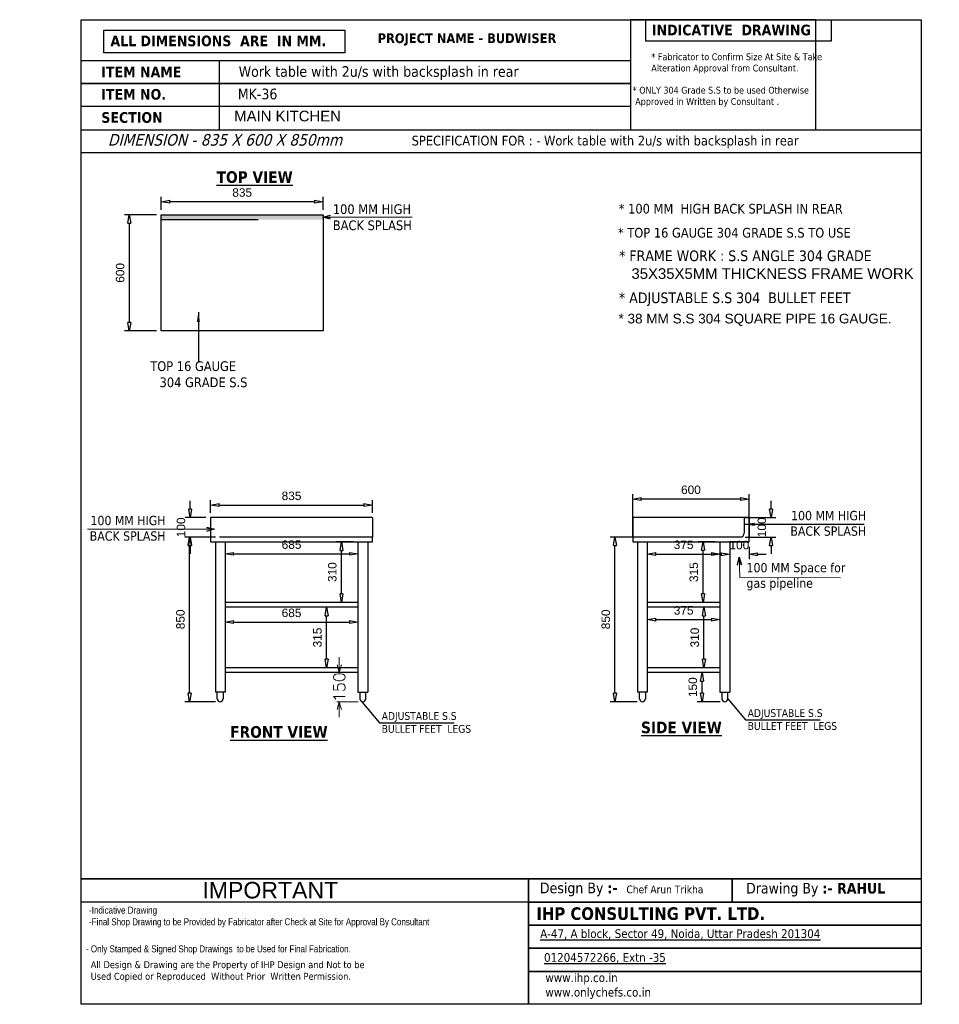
# Model space of a CAD drawing. Header units: millimetres. Extents: x 19005 to 129500, y -3989 to 12792.
# Tile 7 of 20: x 50779 to 55524, y 233 to 5315. Entities that reach past the tile are written whole.
import ezdxf

# ---------------------------------------------------------------- set-up
doc = ezdxf.new("R2010")
doc.units = ezdxf.units.MM
doc.styles.add('ro', font='romans.shx')
doc.styles.get("Standard").update_dxf_attribs({"font": 'arial.ttf'})
doc.styles.add('style1', font='txt.shx')
doc.dimstyles.new('DMI (AB)', dxfattribs={"dimtxt": 60, "dimasz": 40, "dimexe": 12, "dimexo": 25, "dimgap": 1, "dimtad": 0, "dimdec": 0, "dimtxsty": 'ro', "dimblk": 'OPEN30', "dimcen": 1, "dimadec": 0, "dimazin": 0, "dimtfac": 1, "dimtdec": 0, "dimtmove": 0, "dimatfit": 3, "dimldrblk": 'OPEN30', "dimfxl": 1, "dimlwd": 15, "dimlwe": 15, "dimarcsym": 0})
doc.dimstyles.new('ISO-25', dxfattribs={"dimtxt": 2.5, "dimasz": 2.5, "dimexe": 1.25, "dimexo": 0.625, "dimtad": 1, "dimtxsty": 'Standard', "dimcen": 2.5, "dimadec": 0, "dimazin": 0, "dimtfac": 1, "dimtmove": 0, "dimatfit": 3, "dimfxl": 1, "dimarcsym": 0})
doc.dimstyles.new('LBF 50', dxfattribs={"dimscale": 25, "dimtxt": 1.75, "dimasz": 1.75, "dimexe": 1, "dimexo": 1, "dimgap": 1, "dimtad": 1, "dimdec": 0, "dimrnd": 5, "dimzin": 12, "dimdsep": 46, "dimtxsty": 'Standard', "dimblk": 'CLOSEDBLANK', "dimcen": 0, "dimclrd": 256, "dimclre": 256, "dimclrt": 256, "dimadec": 0, "dimazin": 3, "dimtfac": 1, "dimtdec": 0, "dimtofl": 0, "dimtmove": 0, "dimatfit": 3, "dimldrblk": 'CLOSEDBLANK', "dimfxl": 0.18, "dimtolj": 1, "dimtzin": 0, "dimlwd": -1, "dimlwe": -1, "dimarcsym": 0})
doc.dimstyles.get("Standard").update_dxf_attribs({"dimscale": 1.002, "dimtxt": 50.18, "dimasz": 35.18, "dimexe": 0.18, "dimexo": 0.0625, "dimgap": 0.09, "dimtad": 0, "dimtih": 1, "dimtoh": 1, "dimdec": 0, "dimzin": 0, "dimdsep": 46, "dimtxsty": 'Standard', "dimcen": 0.09, "dimclrd": 256, "dimclrt": 7, "dimadec": 0, "dimazin": 0, "dimtfac": 1, "dimtdec": 0, "dimtofl": 0, "dimtmove": 0, "dimatfit": 3, "dimfxl": 1, "dimtfillclr": 256, "dimtolj": 1, "dimtzin": 0, "dimarcsym": 0})

# ---------------------------------------------------------------- blocks, each defined once
blk = doc.blocks.new('_Open30')
at = {"color": 0, "linetype": 'ByBlock', "lineweight": -2}
for p, q in [((-1, 0.27), (0, 0)), ((0, 0), (-1, -0.27)), ((0, 0), (-1, 0))]:
    blk.add_line(p, q, dxfattribs=at)
blk = doc.blocks.new('_ClosedBlank')
at = {"color": 0, "linetype": 'ByBlock', "lineweight": -2}
for p, q in [((-1, 0.17), (0, 0)), ((-1, 0.17), (-1, -0.17)), ((0, 0), (-1, -0.17))]:
    blk.add_line(p, q, dxfattribs=at)
blk = doc.blocks.new('*D11')
at = {"transparency": 16777216}
for p, q in [((51509.8, 4333), (51509.8, 4400.1)), ((52301, 4375.1), (51553.5, 4375.1)), ((52344.8, 4333), (52344.8, 4400.1))]:
    blk.add_line(p, q, dxfattribs=at)
at = {"layer": 'Defpoints', "color": 0, "transparency": 16777216}
for p in [(51509.8, 4375.1), (51509.8, 4308), (52344.8, 4308)]:
    blk.add_point(p, dxfattribs=at)
at = {"transparency": 16777216, "xscale": 43.75, "yscale": 43.75, "zscale": 43.75, "rotation": 180}
blk.add_blockref('_ClosedBlank', (51509.8, 4375.1), dxfattribs=at)
at = {"transparency": 16777216, "xscale": 43.75, "yscale": 43.75, "zscale": 43.75}
blk.add_blockref('_ClosedBlank', (52344.8, 4375.1), dxfattribs=at)
at = {"transparency": 16777216, "insert": (51927.3, 4422.5), "char_height": 43.75, "attachment_point": 5}
blk.add_mtext('\\A1;835', dxfattribs=at)
blk = doc.blocks.new('*D12')
at = {"transparency": 16777216}
for p, q in [((51484.8, 4308), (51320, 4308)), ((51345, 4264.3), (51345, 3751.7)), ((51484.8, 3708), (51320, 3708))]:
    blk.add_line(p, q, dxfattribs=at)
at = {"layer": 'Defpoints', "color": 0, "transparency": 16777216}
for p in [(51509.8, 4308), (51345, 3708), (51509.8, 3708)]:
    blk.add_point(p, dxfattribs=at)
at = {"transparency": 16777216, "xscale": 43.75, "yscale": 43.75, "zscale": 43.75}
for p, rotation in [((51345, 4308), 90), ((51345, 3708), 270)]:
    blk.add_blockref('_ClosedBlank', p, dxfattribs=dict(at, rotation=rotation))
at = {"transparency": 16777216, "insert": (51297.7, 4008), "char_height": 43.75, "attachment_point": 5, "rotation": 90}
blk.add_mtext('\\A1;600', dxfattribs=at)
blk = doc.blocks.new('*D10')
at = {"transparency": 16777216}
for p, q in [((53942.8, 2644.8), (53942.8, 2865.9)), ((54542.7, 2644.8), (54542.7, 2865.9)), ((54498.9, 2840.9), (53986.6, 2840.9))]:
    blk.add_line(p, q, dxfattribs=at)
at = {"layer": 'Defpoints', "color": 0, "transparency": 16777216}
for p in [(53942.8, 2840.9), (53942.8, 2619.8), (54542.7, 2619.8)]:
    blk.add_point(p, dxfattribs=at)
at = {"transparency": 16777216, "xscale": 43.75, "yscale": 43.75, "zscale": 43.75, "rotation": 180}
blk.add_blockref('_ClosedBlank', (53942.8, 2840.9), dxfattribs=at)
at = {"transparency": 16777216, "xscale": 43.75, "yscale": 43.75, "zscale": 43.75}
blk.add_blockref('_ClosedBlank', (54542.7, 2840.9), dxfattribs=at)
at = {"transparency": 16777216, "insert": (54242.8, 2888.2), "char_height": 43.75, "attachment_point": 5}
blk.add_mtext('\\A1;600', dxfattribs=at)
blk = doc.blocks.new('*D13')
at = {"transparency": 16777216}
for p, q in [((54367.8, 1944.7), (54275.1, 1944.7)), ((54300.1, 1838.4), (54300.1, 1900.9)), ((54392.9, 1794.7), (54275.1, 1794.7))]:
    blk.add_line(p, q, dxfattribs=at)
at = {"layer": 'Defpoints', "color": 0, "transparency": 16777216}
for p in [(54300.1, 1944.7), (54392.8, 1944.7), (54417.9, 1794.7)]:
    blk.add_point(p, dxfattribs=at)
at = {"transparency": 16777216, "xscale": 43.75, "yscale": 43.75, "zscale": 43.75}
for p, rotation in [((54300.1, 1944.7), 90), ((54300.1, 1794.7), 270)]:
    blk.add_blockref('_ClosedBlank', p, dxfattribs=dict(at, rotation=rotation))
at = {"transparency": 16777216, "insert": (54252.7, 1869.7), "char_height": 43.75, "attachment_point": 5, "rotation": 90}
blk.add_mtext('\\A1;150', dxfattribs=at)
blk = doc.blocks.new('*D14')
at = {"transparency": 16777216}
for p, q in [((54367.7, 2282.2), (54284.9, 2282.2)), ((54309.9, 2013.4), (54309.9, 2238.4)), ((54367.7, 1969.7), (54284.9, 1969.7))]:
    blk.add_line(p, q, dxfattribs=at)
at = {"layer": 'Defpoints', "color": 0, "transparency": 16777216}
for p in [(54309.9, 2282.2), (54392.7, 2282.2), (54392.7, 1969.7)]:
    blk.add_point(p, dxfattribs=at)
at = {"transparency": 16777216, "xscale": 43.75, "yscale": 43.75, "zscale": 43.75}
for p, rotation in [((54309.9, 2282.2), 90), ((54309.9, 1969.7), 270)]:
    blk.add_blockref('_ClosedBlank', p, dxfattribs=dict(at, rotation=rotation))
at = {"transparency": 16777216, "insert": (54262.6, 2125.9), "char_height": 43.75, "attachment_point": 5, "rotation": 90}
blk.add_mtext('\\A1;310', dxfattribs=at)
blk = doc.blocks.new('*D15')
at = {"transparency": 16777216}
for p, q in [((54017.8, 2257.2), (54017.8, 2193.4)), ((54392.7, 2257.2), (54392.7, 2193.4)), ((54061.6, 2218.4), (54349, 2218.4))]:
    blk.add_line(p, q, dxfattribs=at)
at = {"layer": 'Defpoints', "color": 0, "transparency": 16777216}
for p in [(54017.8, 2282.2), (54392.7, 2282.2), (54392.7, 2218.4)]:
    blk.add_point(p, dxfattribs=at)
at = {"transparency": 16777216, "xscale": 43.75, "yscale": 43.75, "zscale": 43.75, "rotation": 180}
blk.add_blockref('_ClosedBlank', (54017.8, 2218.4), dxfattribs=at)
at = {"transparency": 16777216, "xscale": 43.75, "yscale": 43.75, "zscale": 43.75}
blk.add_blockref('_ClosedBlank', (54392.7, 2218.4), dxfattribs=at)
at = {"transparency": 16777216, "insert": (54205.3, 2265.7), "char_height": 43.75, "attachment_point": 5}
blk.add_mtext('\\A1;375', dxfattribs=at)
blk = doc.blocks.new('*D16')
at = {"transparency": 16777216}
for p, q in [((54367.7, 2619.8), (54280.1, 2619.8)), ((54305.1, 2350.9), (54305.1, 2576)), ((54367.7, 2307.2), (54280.1, 2307.2))]:
    blk.add_line(p, q, dxfattribs=at)
at = {"layer": 'Defpoints', "color": 0, "transparency": 16777216}
for p in [(54305.1, 2619.8), (54392.7, 2619.8), (54392.7, 2307.2)]:
    blk.add_point(p, dxfattribs=at)
at = {"transparency": 16777216, "xscale": 43.75, "yscale": 43.75, "zscale": 43.75}
for p, rotation in [((54305.1, 2619.8), 90), ((54305.1, 2307.2), 270)]:
    blk.add_blockref('_ClosedBlank', p, dxfattribs=dict(at, rotation=rotation))
at = {"transparency": 16777216, "insert": (54257.7, 2463.5), "char_height": 43.75, "attachment_point": 5, "rotation": 90}
blk.add_mtext('\\A1;315', dxfattribs=at)
blk = doc.blocks.new('*D17')
at = {"transparency": 16777216}
for p, q in [((54017.8, 2594.8), (54017.8, 2532)), ((54392.6, 2594.8), (54392.6, 2532)), ((54061.6, 2557), (54348.9, 2557))]:
    blk.add_line(p, q, dxfattribs=at)
at = {"layer": 'Defpoints', "color": 0, "transparency": 16777216}
for p in [(54017.8, 2619.8), (54392.6, 2619.8), (54392.6, 2557)]:
    blk.add_point(p, dxfattribs=at)
at = {"transparency": 16777216, "xscale": 43.75, "yscale": 43.75, "zscale": 43.75, "rotation": 180}
blk.add_blockref('_ClosedBlank', (54017.8, 2557), dxfattribs=at)
at = {"transparency": 16777216, "xscale": 43.75, "yscale": 43.75, "zscale": 43.75}
blk.add_blockref('_ClosedBlank', (54392.6, 2557), dxfattribs=at)
at = {"transparency": 16777216, "insert": (54205.2, 2604.3), "char_height": 43.75, "attachment_point": 5}
blk.add_mtext('\\A1;375', dxfattribs=at)
blk = doc.blocks.new('*D18')
at = {"transparency": 16777216}
for p, q in [((53966, 2644.7), (53825.9, 2644.7)), ((53850.9, 1838.6), (53850.9, 2601)), ((53966, 1794.9), (53825.9, 1794.9))]:
    blk.add_line(p, q, dxfattribs=at)
at = {"layer": 'Defpoints', "color": 0, "transparency": 16777216}
for p in [(53850.9, 2644.7), (53991, 2644.7), (53991, 1794.9)]:
    blk.add_point(p, dxfattribs=at)
at = {"transparency": 16777216, "xscale": 43.75, "yscale": 43.75, "zscale": 43.75}
for p, rotation in [((53850.9, 2644.7), 90), ((53850.9, 1794.9), 270)]:
    blk.add_blockref('_ClosedBlank', p, dxfattribs=dict(at, rotation=rotation))
at = {"transparency": 16777216, "insert": (53803.6, 2219.8), "char_height": 43.75, "attachment_point": 5, "rotation": 90}
blk.add_mtext('\\A1;850', dxfattribs=at)
blk = doc.blocks.new('*D33')
at = {"transparency": 16777216}
for p, q in [((51764.5, 2769.7), (51764.5, 2834.5)), ((51808.2, 2809.5), (52555.7, 2809.5)), ((52599.5, 2769.7), (52599.5, 2834.5))]:
    blk.add_line(p, q, dxfattribs=at)
at = {"layer": 'Defpoints', "color": 0, "transparency": 16777216}
for p in [(52599.5, 2809.5), (51764.5, 2744.7), (52599.5, 2744.7)]:
    blk.add_point(p, dxfattribs=at)
at = {"transparency": 16777216, "xscale": 43.75, "yscale": 43.75, "zscale": 43.75, "rotation": 180}
blk.add_blockref('_ClosedBlank', (51764.5, 2809.5), dxfattribs=at)
at = {"transparency": 16777216, "xscale": 43.75, "yscale": 43.75, "zscale": 43.75}
blk.add_blockref('_ClosedBlank', (52599.5, 2809.5), dxfattribs=at)
at = {"transparency": 16777216, "insert": (52182, 2856.9), "char_height": 43.75, "attachment_point": 5}
blk.add_mtext('\\A1;835', dxfattribs=at)
blk = doc.blocks.new('*D34')
at = {"color": 0, "lineweight": 15, "transparency": 16777216}
for p, q in [((52428.4, 1984.7), (52428.4, 2024.7)), ((52499.9, 1944.7), (52416.4, 1944.7)), ((52428.4, 1944.7), (52428.4, 1943.6)), ((52525.2, 1794.7), (52416.4, 1794.7)), ((52428.4, 1794.7), (52428.4, 1795.9)), ((52428.4, 1754.7), (52428.4, 1714.7))]:
    blk.add_line(p, q, dxfattribs=at)
at = {"layer": 'Defpoints', "color": 0, "transparency": 16777216}
for p in [(52428.4, 1944.7), (52524.9, 1944.7), (52550.2, 1794.7)]:
    blk.add_point(p, dxfattribs=at)
at = {"color": 0, "lineweight": 15, "transparency": 16777216, "xscale": 40, "yscale": 40, "zscale": 40}
for p, rotation in [((52428.4, 1944.7), 270), ((52428.4, 1794.7), 90)]:
    blk.add_blockref('_Open30', p, dxfattribs=dict(at, rotation=rotation))
at = {"color": 0, "transparency": 16777216, "insert": (52428.4, 1869.7), "char_height": 60, "attachment_point": 5, "rotation": 90, "style": 'ro'}
blk.add_mtext('150', dxfattribs=at)
blk = doc.blocks.new('*D35')
at = {"transparency": 16777216}
for p, q in [((52499.9, 2282.2), (52338, 2282.2)), ((52363, 2013.5), (52363, 2238.5)), ((52499.9, 1969.7), (52338, 1969.7))]:
    blk.add_line(p, q, dxfattribs=at)
at = {"layer": 'Defpoints', "color": 0, "transparency": 16777216}
for p in [(52363, 2282.2), (52524.9, 2282.2), (52524.9, 1969.7)]:
    blk.add_point(p, dxfattribs=at)
at = {"transparency": 16777216, "xscale": 43.75, "yscale": 43.75, "zscale": 43.75}
for p, rotation in [((52363, 2282.2), 90), ((52363, 1969.7), 270)]:
    blk.add_blockref('_ClosedBlank', p, dxfattribs=dict(at, rotation=rotation))
at = {"transparency": 16777216, "insert": (52315.7, 2126), "char_height": 43.75, "attachment_point": 5, "rotation": 90}
blk.add_mtext('\\A1;315', dxfattribs=at)
blk = doc.blocks.new('*D36')
at = {"transparency": 16777216}
for p, q in [((51839.1, 2257.2), (51839.1, 2180.7)), ((52524.9, 2257.2), (52524.9, 2180.7)), ((51882.8, 2205.7), (52481.2, 2205.7))]:
    blk.add_line(p, q, dxfattribs=at)
at = {"layer": 'Defpoints', "color": 0, "transparency": 16777216}
for p in [(51839.1, 2282.2), (52524.9, 2282.2), (52524.9, 2205.7)]:
    blk.add_point(p, dxfattribs=at)
at = {"transparency": 16777216, "xscale": 43.75, "yscale": 43.75, "zscale": 43.75, "rotation": 180}
blk.add_blockref('_ClosedBlank', (51839.1, 2205.7), dxfattribs=at)
at = {"transparency": 16777216, "xscale": 43.75, "yscale": 43.75, "zscale": 43.75}
blk.add_blockref('_ClosedBlank', (52524.9, 2205.7), dxfattribs=at)
at = {"transparency": 16777216, "insert": (52182, 2253), "char_height": 43.75, "attachment_point": 5}
blk.add_mtext('\\A1;685', dxfattribs=at)
blk = doc.blocks.new('*D37')
at = {"transparency": 16777216}
for p, q in [((52499.9, 2619.7), (52414.8, 2619.7)), ((52439.8, 2351), (52439.8, 2576)), ((52499.9, 2307.2), (52414.8, 2307.2))]:
    blk.add_line(p, q, dxfattribs=at)
at = {"layer": 'Defpoints', "color": 0, "transparency": 16777216}
for p in [(52439.8, 2619.7), (52524.9, 2619.7), (52524.9, 2307.2)]:
    blk.add_point(p, dxfattribs=at)
at = {"transparency": 16777216, "xscale": 43.75, "yscale": 43.75, "zscale": 43.75}
for p, rotation in [((52439.8, 2619.7), 90), ((52439.8, 2307.2), 270)]:
    blk.add_blockref('_ClosedBlank', p, dxfattribs=dict(at, rotation=rotation))
at = {"transparency": 16777216, "insert": (52392.4, 2463.5), "char_height": 43.75, "attachment_point": 5, "rotation": 90}
blk.add_mtext('\\A1;310', dxfattribs=at)
blk = doc.blocks.new('*D38')
at = {"transparency": 16777216}
for p, q in [((51839.1, 2594.7), (51839.1, 2532.9)), ((52524.8, 2594.7), (52524.8, 2532.9)), ((51882.8, 2557.9), (52481.1, 2557.9))]:
    blk.add_line(p, q, dxfattribs=at)
at = {"layer": 'Defpoints', "color": 0, "transparency": 16777216}
for p in [(51839.1, 2619.7), (52524.8, 2619.7), (52524.8, 2557.9)]:
    blk.add_point(p, dxfattribs=at)
at = {"transparency": 16777216, "xscale": 43.75, "yscale": 43.75, "zscale": 43.75, "rotation": 180}
blk.add_blockref('_ClosedBlank', (51839.1, 2557.9), dxfattribs=at)
at = {"transparency": 16777216, "xscale": 43.75, "yscale": 43.75, "zscale": 43.75}
blk.add_blockref('_ClosedBlank', (52524.8, 2557.9), dxfattribs=at)
at = {"transparency": 16777216, "insert": (52182, 2605.2), "char_height": 43.75, "attachment_point": 5}
blk.add_mtext('\\A1;685', dxfattribs=at)
blk = doc.blocks.new('*D39')
at = {"transparency": 16777216}
for p, q in [((51788.8, 2644.7), (51631.1, 2644.7)), ((51656.1, 1838.5), (51656.1, 2601)), ((51788.8, 1794.7), (51631.1, 1794.7))]:
    blk.add_line(p, q, dxfattribs=at)
at = {"layer": 'Defpoints', "color": 0, "transparency": 16777216}
for p in [(51656.1, 2644.7), (51813.8, 2644.7), (51813.8, 1794.7)]:
    blk.add_point(p, dxfattribs=at)
at = {"transparency": 16777216, "xscale": 43.75, "yscale": 43.75, "zscale": 43.75}
for p, rotation in [((51656.1, 2644.7), 90), ((51656.1, 1794.7), 270)]:
    blk.add_blockref('_ClosedBlank', p, dxfattribs=dict(at, rotation=rotation))
at = {"transparency": 16777216, "insert": (51608.8, 2219.7), "char_height": 43.75, "attachment_point": 5, "rotation": 90}
blk.add_mtext('\\A1;850', dxfattribs=at)
blk = doc.blocks.new('*D40')
at = {"transparency": 16777216}
for p, q in [((51659, 2788.5), (51659, 2832.3)), ((51739.5, 2744.8), (51634, 2744.8)), ((51739.5, 2644.7), (51634, 2644.7)), ((51659, 2601), (51659, 2557.2))]:
    blk.add_line(p, q, dxfattribs=at)
at = {"layer": 'Defpoints', "color": 0, "transparency": 16777216}
for p in [(51659, 2744.8), (51764.5, 2744.8), (51764.5, 2644.7)]:
    blk.add_point(p, dxfattribs=at)
at = {"transparency": 16777216, "xscale": 43.75, "yscale": 43.75, "zscale": 43.75}
for p, rotation in [((51659, 2744.8), 270), ((51659, 2644.7), 90)]:
    blk.add_blockref('_ClosedBlank', p, dxfattribs=dict(at, rotation=rotation))
at = {"transparency": 16777216, "insert": (51611.7, 2694.7), "char_height": 43.75, "attachment_point": 5, "rotation": 90}
blk.add_mtext('\\A1;100', dxfattribs=at)
blk = doc.blocks.new('*D147')
at = {"transparency": 16777216}
for p, q in [((54656.1, 2788.5), (54656.1, 2832.3)), ((54522.7, 2744.8), (54681.1, 2744.8)), ((54522.7, 2644.7), (54681.1, 2644.7)), ((54656.1, 2601), (54656.1, 2557.2))]:
    blk.add_line(p, q, dxfattribs=at)
at = {"layer": 'Defpoints', "color": 0, "transparency": 16777216}
for p in [(54497.7, 2744.8), (54656.1, 2744.8), (54497.7, 2644.7)]:
    blk.add_point(p, dxfattribs=at)
at = {"transparency": 16777216, "xscale": 43.75, "yscale": 43.75, "zscale": 43.75}
for p, rotation in [((54656.1, 2744.8), 270), ((54656.1, 2644.7), 90)]:
    blk.add_blockref('_ClosedBlank', p, dxfattribs=dict(at, rotation=rotation))
at = {"transparency": 16777216, "insert": (54608.8, 2694.7), "char_height": 43.75, "attachment_point": 5, "rotation": 90}
blk.add_mtext('\\A1;100', dxfattribs=at)
blk = doc.blocks.new('*D191')
at = {"transparency": 16777216}
for p, q in [((54442.7, 2594.7), (54442.7, 2530.4)), ((54542.7, 2594.7), (54542.7, 2530.4)), ((54398.9, 2555.4), (54355.2, 2555.4)), ((54586.4, 2555.4), (54630.2, 2555.4))]:
    blk.add_line(p, q, dxfattribs=at)
at = {"layer": 'Defpoints', "color": 0, "transparency": 16777216}
for p in [(54442.7, 2619.7), (54542.7, 2619.7), (54442.7, 2555.4)]:
    blk.add_point(p, dxfattribs=at)
at = {"transparency": 16777216, "xscale": 43.75, "yscale": 43.75, "zscale": 43.75}
blk.add_blockref('_ClosedBlank', (54442.7, 2555.4), dxfattribs=at)
at = {"transparency": 16777216, "xscale": 43.75, "yscale": 43.75, "zscale": 43.75, "rotation": 180}
blk.add_blockref('_ClosedBlank', (54542.7, 2555.4), dxfattribs=at)
at = {"transparency": 16777216, "insert": (54492.7, 2602.8), "char_height": 43.75, "attachment_point": 5}
blk.add_mtext('\\A1;100', dxfattribs=at)

msp = doc.modelspace()

# ---------------------------------------------------------------- hatches: boundary and pattern name
at = {"linetype": 'ByBlock'}
h = msp.add_hatch(color=256, dxfattribs=at)
h.dxf.hatch_style = 1
h.paths.add_polyline_path([(51509.8, 4308), (51509.8, 4282.8), (52344.8, 4282.8), (52344.8, 4308)])

# ---------------------------------------------------------------- linework, layer by layer
for p, q in [((51808.1, 5104.6), (51808.1, 4746.7)), ((51509.8, 4308), (52344.8, 4308)), ((51509.8, 4283), (52009.8, 4283)), ((52599.5, 2744.7), (51764.5, 2744.7)), ((51764.5, 2744.7), (51764.5, 2644.7)), ((52599.5, 2744.7), (52599.5, 2644.7)), ((54542.7, 2744.8), (53942.8, 2744.8)), ((53942.8, 2744.7), (53942.8, 2619.8)), ((54517.7, 2744.7), (54517.7, 2664.7)), ((54542.7, 2744.7), (54542.7, 2644.7)), ((51764.5, 2644.7), (51764.5, 2619.7)), ((52599.5, 2644.7), (51809.5, 2644.7)), ((52599.5, 2619.7), (52599.5, 2644.7)), ((54497.7, 2644.7), (54187.7, 2644.7)), ((54542.7, 2619.7), (54542.7, 2644.7)), ((51764.5, 2619.7), (52599.5, 2619.7)), ((51789.1, 2619.7), (51789.1, 1844.7)), ((51839.1, 2619.7), (51839.1, 1844.7)), ((52524.9, 2619.7), (52524.9, 1844.7)), ((52574.9, 2619.7), (52574.9, 1844.7)), ((53942.8, 2619.8), (54542.7, 2619.8)), ((53967.8, 2619.8), (53967.8, 1844.8)), ((54017.8, 2619.8), (54017.8, 1844.8)), ((54392.7, 2619.7), (54392.7, 1844.7)), ((54442.7, 2619.7), (54442.7, 1844.7)), ((52524.9, 1969.7), (51839.1, 1969.7)), ((52524.9, 1944.7), (51839.1, 1944.7)), ((54392.8, 1969.7), (54017.8, 1969.7)), ((54392.8, 1944.7), (54017.8, 1944.7)), ((51839.1, 1844.7), (51789.1, 1844.7)), ((51798.8, 1809.7), (51798.8, 1844.7)), ((51828.8, 1844.7), (51828.8, 1809.7)), ((52524.9, 1844.7), (52574.9, 1844.7)), ((52535.2, 1844.7), (52535.2, 1809.7)), ((52565.2, 1809.7), (52565.2, 1844.7)), ((54017.8, 1844.8), (53967.8, 1844.8)), ((53977.6, 1809.8), (53977.6, 1844.8)), ((54007.6, 1844.8), (54007.6, 1809.8)), ((54392.7, 1844.7), (54442.7, 1844.7)), ((54402.9, 1844.7), (54402.9, 1809.7)), ((54432.9, 1809.7), (54432.9, 1844.7)), ((55429.9, 879.9), (51096.8, 879.9)), ((53404.9, 879.9), (53404.9, 233)), ((53481.3, 879.9), (55429.9, 879.9)), ((52407.4, 760.6), (51096.8, 760.6))]:
    msp.add_line(p, q, dxfattribs=at)
for p, q in [((54187.7, 2644.7), (53942.8, 2644.7)), ((54542.7, 2619.7), (54442.7, 2619.7)), ((54442.7, 2619.7), (54442.7, 2546.4)), ((52524.9, 2307.2), (51839.1, 2307.2)), ((54392.7, 2307.2), (54017.8, 2307.2)), ((52524.9, 2282.2), (51839.1, 2282.2)), ((54392.7, 2282.2), (54017.8, 2282.2))]:
    msp.add_line(p, q)
for points in [[(51096.8, 5314.7), (55429.9, 5314.7), (55429.9, 233), (51096.8, 233)], [(51096.8, 5314.7), (55429.9, 5314.7), (55429.9, 233), (51096.8, 233)], [(51096.8, 5314.7), (55429.9, 5314.7), (55429.9, 233), (51096.8, 233)], [(51096.8, 5314.7), (55429.9, 5314.7), (55429.9, 233), (51096.8, 233)], [(51096.8, 5314.7), (55429.9, 5314.7), (55429.9, 233), (51096.8, 233)], [(54887.2, 5314.7), (53931.7, 5314.7), (53931.7, 4746.7), (54887.2, 4746.7)], [(54010.4, 5314.7), (54965.9, 5314.7), (54965.9, 5203.5), (54010.4, 5203.5)], [(52457.2, 5144.4), (51214.1, 5144.4), (51214.1, 5260.5), (52457.2, 5260.5)], [(51096.8, 5104.6), (53931.7, 5104.6), (53931.7, 4985.3), (51096.8, 4985.3)], [(51096.8, 4985.3), (53931.7, 4985.3), (53931.7, 4866), (51096.8, 4866)], [(51096.8, 4746.7), (55429.9, 4746.7), (55429.9, 4627.4), (51096.8, 4627.4)], [(51096.8, 879.9), (55429.9, 879.9), (55429.9, 760.6), (51096.8, 760.6)], [(53404.9, 879.9), (54455.6, 879.9), (54455.6, 760.6), (53404.9, 760.6)], [(53404.9, 879.9), (55429.9, 879.9), (55429.9, 760.6), (53404.9, 760.6)], [(54455.6, 879.9), (55429.9, 879.9), (55429.9, 760.6), (54455.6, 760.6)], [(53404.9, 760.6), (55429.9, 760.6), (55429.9, 641.3), (53404.9, 641.3)], [(53404.9, 641.3), (55429.9, 641.3), (55429.9, 522), (53404.9, 522)], [(53404.9, 522), (55429.9, 522), (55429.9, 402.7), (53404.9, 402.7)], [(53404.9, 402.7), (55429.9, 402.7), (55429.9, 233), (53404.9, 233)]]:
    msp.add_lwpolyline(points, close=True, dxfattribs=at)
msp.add_lwpolyline([(52344.8, 4308), (52344.8, 3708), (51509.8, 3708), (51509.8, 4308)], dxfattribs=at)
for centre, radius, start in [((54497.7, 2664.7), 20, 270), ((51813.8, 1809.7), 15, 180), ((52550.2, 1809.7), 15, 180), ((53992.6, 1809.8), 15, 180), ((54417.9, 1809.7), 15, 180)]:
    msp.add_arc(centre, radius, start, 0, dxfattribs=at)

# ---------------------------------------------------------------- texts
at = {"linetype": 'ByBlock', "style": 'style1'}
for s, insert, char_height, width, attachment_point in [('{\\fTahoma|b1|i0|c0|p34;INDICATIVE  DRAWING}', (54041.5, 5289), 55, 1687.991, 1), ('{\\fTahoma|b1|i0|c0|p34;PROJECT NAME - BUDWISER}', (52626.5, 5244.2), 50, 1687.991, 1), ('{\\fTahoma|b1|i0|c0|p34;ALL DIMENSIONS  ARE  IN MM.}', (51247.6, 5232.7), 55, 1687.991, 1), ('{\\fTahoma|b0|i0|c0|p34;* Fabricator to Confirm Size At Site & Take\\PAlteration Approval from Consultant.}', (54038.4, 5140.8), 35, 1425.088, 1), ('{\\fTahoma|b1|i0|c0|p34;ITEM NAME}', (51200.4, 5072.5), 55, 1687.991, 1), ('{\\fTahoma|b0|i0|c0|p34;Work table with 2u/s with backsplash in rear}', (51909.3, 5074.8), 55, 2351.703, 1), ('{\\fTahoma|b1|i0|c0|p34;ITEM NO. }', (51200.4, 4957), 55, 1687.991, 1), ('{\\fTahoma|b0|i0|c0|p34;* ONLY 304 Grade S.S to be used Otherwise\\P Approved in Written by Consultant .}', (53942.2, 4968.4), 35, 3236.286, 1), ('{\\fTahoma|b1|i0|c0|p34;SECTION }', (51200.4, 4837.5), 55, 1687.991, 1), ('{\\fTahoma|b0|i1|c0|p34;DIMENSION - 835 X 600 X 850mm}', (51234.1, 4724.6), 60, 1425.938, 1), ('{\\fTahoma|b0|i0|c0|p34;SPECIFICATION FOR : - Work table with 2u/s with backsplash in rear}', (52801.8, 4715.6), 50, 3378.655, 1), ('{\\fTahoma|b0|i0|c0|p34;100 MM HIGH   \\PBACK SPLASH}', (52395, 4361.9), 50, 603.194, 1), ('{\\fTahoma|b0|i0|c0|p34;* 100 MM  HIGH BACK SPLASH IN REAR}', (53870.4, 4364.3), 50, 1528.985, 1), ('{\\fTahoma|b0|i0|c0|p34;* TOP 16 GAUGE 304 GRADE S.S TO USE}', (53866.2, 4240.2), 50, 1528.985, 1), ('{\\fTahoma|b0|i0|c0|p34;* FRAME WORK : S.S ANGLE 304 GRADE\\P\\fArial|b0|i0|c0|p34;   35X35X5MM THICKNESS FRAME WORK}', (53872, 4123.6), 55, 1687.991, 1), ('{\\fTahoma|b0|i0|c0|p34;* ADJUSTABLE S.S 304  BULLET FEET }', (53871.2, 3906.8), 55, 1687.991, 1), ('{\\fTahoma|b0|i0|c0|p34;\\H1.25x;                   TOP 16 GAUGE \\P\\pi404.26;304 GRADE S.S \\H0.8x;^I}', (51096.8, 3551.6), 40, 1448.518, 1), ('{\\fTahoma|b0|i0|c0|p34;\\H1.25x;                   TOP 16 GAUGE \\P\\pi404.26;304 GRADE S.S \\H0.8x;^I}', (46189.4, 3445.6), 40, 1448.518, 1), ('{\\fTahoma|b0|i0|c0|p34;\\H1.25x;                   TOP 16 GAUGE \\P\\pi404.26;304 GRADE S.S \\H0.8x;^I}', (36278.1, 3246.9), 40, 1448.518, 1), ('{\\fTahoma|b0|i0|c0|p34;\\H1.25x;                   TOP 16 GAUGE \\P\\pi404.26;304 GRADE S.S \\H0.8x;^I}', (41246.8, 3214.1), 40, 1448.518, 1), ('{\\fTahoma|b0|i0|c0|p34;100 MM HIGH \\PBACK SPLASH}', (51532, 2754), 48, 509.435, 3), ('{\\fTahoma|b0|i0|c0|p34;100 MM HIGH \\PBACK SPLASH}', (55147, 2779.4), 48, 509.435, 3), ('{\\fTahoma|b0|i0|c0|p34;100 MM Space for gas pipeline}', (54529.5, 2510.6), 48, 509.435, 1), ('{\\fTahoma|b0|i0|c0|p34;ADJUSTABLE S.S \\PBULLET FEET  LEGS}', (52647.2, 1741.2), 40, 850.492, 1), ('{\\fTahoma|b0|i0|c0|p34;ADJUSTABLE S.S \\PBULLET FEET  LEGS}', (54535.5, 1756.1), 40, 850.492, 1), ('{\\fTahoma|b0|i0|c0|p34;Design By \\fTahoma|b1|i0|c0|p34;:-  \\fTahoma|b0|i0|c0|p34;\\H0.72727x;Chef Arun Trikha\\fTahoma|b1|i0|c0|p34;\\H1.375x; }', (53463.5, 861), 55, 1687.991, 1), ('{\\fTahoma|b0|i0|c0|p34;Drawing By \\fTahoma|b1|i0|c0|p34;:- RAHUL}', (54527.3, 859.8), 55, 1687.991, 1), ('{\\fTechnic|b0|i0|c2|p2;-Indicative Drawing\\P-Final Shop Drawing to be Provided by Fabricator after Check at Site for Approval By Consultant}', (51137.4, 736.8), 36, 1767.083, 1), ('{\\fTahoma|b1|i0|c0|p34;\\C256;IHP CONSULTING PVT. LTD.}', (53445.3, 733.6), 65, 2814.621, 1), ('{\\fTahoma|b0|i0|c0|p34;\\L\\C256;A-47, A block, Sector 49, Noida, Uttar Pradesh 201304}', (53464.9, 620.2), 45, 1687.991, 1), ('{\\fTahoma|b0|i0|c0|p34;\\H1.44x;All Design & Drawing are the Property of IHP Design and Not to be Used Copied or Reproduced  Without Prior  Written Permission\\fTahoma|b1|i0|c0|p34;\\H0.69444x;. }', (51145.8, 455.6), 25, 1481.326, 1), ('{\\fTahoma|b0|i0|c0|p34;\\L\\C256;01204572266, Extn -35}', (53484.9, 497.2), 45, 1687.991, 1), ('{\\fTahoma|b0|i0|c0|p34;\\C256;www.ihp.co.in \\L\\P\\lwww.onlychefs.co.in}', (53491.7, 392.9), 45, 1687.991, 1)]:
    msp.add_mtext(s, dxfattribs=dict(at, insert=insert, char_height=char_height, width=width, attachment_point=attachment_point))
at = {"linetype": 'ByBlock', "attachment_point": 1}
for s, insert, char_height, width in [('{\\fTahoma|b0|i0|c0|p34;MK-36}', (51904.5, 4958.8), 55, 1157.977), ('MAIN KITCHEN', (51886.3, 4845), 55, 2151.86), ('{\\fTahoma|b1|i0|c0|p34;\\LTOP VIEW}', (51795.6, 4532.5), 60, 1232.478), ('* 38 MM S.S 304 SQUARE PIPE 16 GAUGE.', (53868.9, 3797), 50, 3529.694), ('{\\fTahoma|b1|i0|c0|p34;\\LSIDE VIEW}', (53985.3, 1691.9), 60, 1232.478), ('{\\fTahoma|b1|i0|c0|p34;\\LFRONT VIEW}', (51865.6, 1668.7), 60, 1232.478), ('IMPORTANT', (51722, 864.7), 85.17, 1210.305), ('{\\fTechnic|b0|i0|c2|p2;- Only Stamped & Signed Shop Drawings  to be Used for Final Fabrication.}', (51121.4, 537.2), 36, 1988.238)]:
    msp.add_mtext(s, dxfattribs=dict(at, insert=insert, char_height=char_height, width=width))

# ---------------------------------------------------------------- dimensions: what is measured, and where the dimension line sits
for base, p1, p2, picture, middle in [((51509.8, 4375.1), (52344.8, 4308), (51509.8, 4308), '*D11', (51927.3, 4375.1)), ((54442.7, 2555.4), (54542.7, 2619.7), (54442.7, 2619.7), '*D191', (54492.7, 2555.4))]:
    dim = msp.add_linear_dim(base=base, p1=p1, p2=p2, dimstyle='LBF 50')
    dim.commit()
    dim.dimension.update_dxf_attribs({"geometry": picture, "text_midpoint": middle, "dimtype": 160})
for base, p1, p2, dimstyle, picture, middle in [((51345, 3708), (51509.8, 4308), (51509.8, 3708), 'LBF 50', '*D12', (51297.7, 4008)), ((51656.1, 2644.7), (51813.8, 1794.7), (51813.8, 2644.7), 'LBF 50', '*D39', (51608.8, 2219.7)), ((53850.9, 2644.7), (53991, 1794.9), (53991, 2644.7), 'LBF 50', '*D18', (53803.6, 2219.8)), ((52439.7710534, 2619.7133441), (52524.9089727, 2307.2133441), (52524.9089727, 2619.7133441), 'LBF 50', '*D37', (52392.4185636, 2463.4633441)), ((54305.1, 2619.8), (54392.7, 2307.2), (54392.7, 2619.8), 'LBF 50', '*D16', (54257.7, 2463.5)), ((52363.0396686, 2282.2133441), (52524.9089727, 1969.7133441), (52524.9089727, 2282.2133441), 'LBF 50', '*D35', (52315.6871788, 2125.9633441)), ((54309.912455, 2282.1507191), (54392.671194, 1969.6507191), (54392.671194, 2282.1507191), 'LBF 50', '*D14', (54262.5599653, 2125.9007191)), ((52428.4, 1944.7), (52550.2, 1794.7), (52524.9, 1944.7), 'DMI (AB)', '*D34', (52428.4, 1869.7)), ((54300.1, 1944.7), (54417.9, 1794.7), (54392.8, 1944.7), 'LBF 50', '*D13', (54252.7, 1869.7))]:
    dim = msp.add_linear_dim(base=base, p1=p1, p2=p2, angle=90, dimstyle=dimstyle)
    dim.commit()
    dim.dimension.update_dxf_attribs({"geometry": picture, "text_midpoint": middle})
for base, p1, p2, picture, middle in [((53942.8, 2840.9), (54542.7, 2619.8), (53942.8, 2619.8), '*D10', (54242.8, 2888.2)), ((52599.5, 2809.5), (51764.5, 2744.7), (52599.5, 2744.7), '*D33', (52182, 2856.9)), ((52524.8, 2557.9), (51839.1, 2619.7), (52524.8, 2619.7), '*D38', (52182, 2605.2)), ((54392.6, 2557), (54017.8, 2619.8), (54392.6, 2619.8), '*D17', (54205.2, 2604.3)), ((54392.7, 2218.4), (54017.8, 2282.2), (54392.7, 2282.2), '*D15', (54205.3, 2265.7)), ((52524.9, 2205.7), (51839.1, 2282.2), (52524.9, 2282.2), '*D36', (52182, 2253))]:
    dim = msp.add_linear_dim(base=base, p1=p1, p2=p2, dimstyle='LBF 50')
    dim.commit()
    dim.dimension.update_dxf_attribs({"geometry": picture, "text_midpoint": middle})
for base, p1, p2, picture, middle in [((51659, 2744.8), (51764.5, 2644.7), (51764.5, 2744.8), '*D40', (51659, 2694.7)), ((54656.1, 2744.8), (54497.7, 2644.7), (54497.7, 2744.8), '*D147', (54656.1, 2694.7))]:
    dim = msp.add_linear_dim(base=base, p1=p1, p2=p2, angle=90, dimstyle='LBF 50')
    dim.commit()
    dim.dimension.update_dxf_attribs({"geometry": picture, "text_midpoint": middle, "dimtype": 160})

# ---------------------------------------------------------------- leaders
at = {"linetype": 'ByBlock'}
for points in [[(52343.5, 4295.3), (52803.8, 4295.3)], [(51782.8, 2684.4), (51129.6, 2684.4)], [(54492.5, 2540.2), (54495, 2435.4), (55015.3, 2433.6)]]:
    msp.add_leader(points, dimstyle='DMI (AB)', override={"dimgap": 1, "dimtad": 0}, dxfattribs=at)
for points in [[(51701.3, 3804.5), (51701.3, 3545.2)], [(54521.7, 2710.2), (55137.4, 2710.2)]]:
    msp.add_leader(points, dimstyle='Standard', override={"dimasz": 50, "dimgap": 0.09, "dimtad": 0})
for points in [[(52544.6, 1794.7), (52635.5, 1686), (53020.4, 1686)], [(54432.9, 1809.7), (54523.9, 1700.9), (54908.8, 1700.9)]]:
    msp.add_leader(points, dimstyle='ISO-25', dxfattribs=at)

doc.saveas('drawing.dxf')
